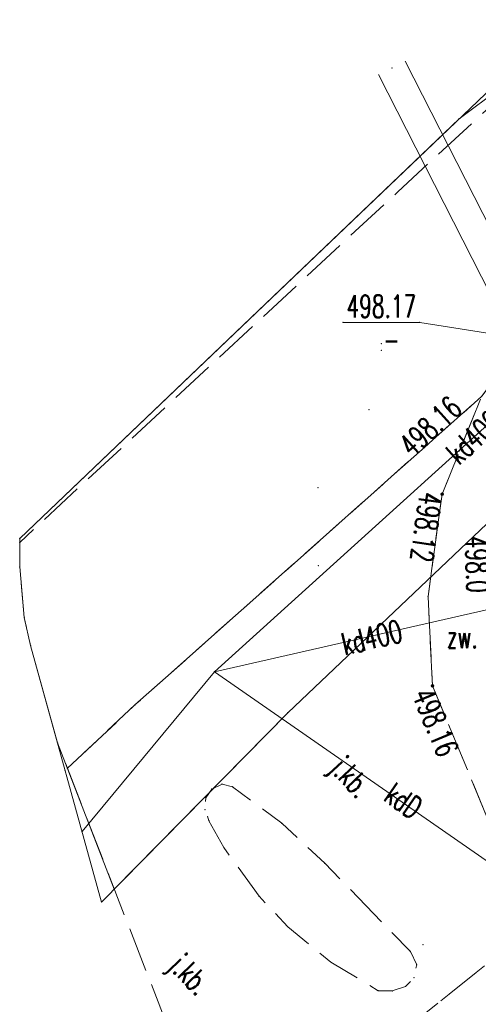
# Model space of a CAD drawing. Header units: metres. Extents: x 7422311 to 7422914, y 5495352 to 5495886.
# Tile 2 of 22: x 7422311 to 7422326, y 5495803 to 5495836. Entities that reach past the tile are written whole.
import ezdxf
from ezdxf.enums import TextEntityAlignment as Align

# ---------------------------------------------------------------- set-up
doc = ezdxf.new("R2010")
doc.units = ezdxf.units.M
doc.linetypes.add('L_0_06', pattern=[2, 1.5, -0.5])
doc.layers.get('0').update_dxf_attribs({"linetype": 'CONTINUOUS', "lineweight": 18})
for name, color, linetype, lineweight in [('EGB_DzialkaEwidencyjna', 7, 'CONTINUOUS', 18), ('GES_PrzewodElektroenergetyczny', 1, 'CONTINUOUS', 18), ('GES_PrzewodKanalizacyjny', 36, 'CONTINUOUS', 18), ('GES_Rzedna', 7, 'CONTINUOUS', 18), ('OT_Komunikacja', 7, 'CONTINUOUS', 18), ('OT_Rzedna', 7, 'CONTINUOUS', 18)]:
    doc.layers.add(name, color=color, linetype=linetype, lineweight=lineweight)
doc.styles.get("Standard").update_dxf_attribs({"font": 'simplex.shx'})

# ---------------------------------------------------------------- blocks, each defined once
blk = doc.blocks.new('L_0_02_2')
at = {"color": 0}
blk.add_point((0, 0), dxfattribs=at)
blk = doc.blocks.new('L_0_02_1')
at = {"color": 0}
blk.add_point((0, 0), dxfattribs=at)
blk = doc.blocks.new('OTRS')
at = {"linetype": 'Continuous', "lineweight": 13}
blk.add_hatch(color=0, dxfattribs=at).paths.add_polyline_path([(0, -0.091, 1), (0, 0.091, 1)])
at = {"color": 0, "linetype": 'Continuous', "lineweight": 13}
blk.add_circle((0, 0), 0.0906, dxfattribs=at)

msp = doc.modelspace()

# ---------------------------------------------------------------- linework, layer by layer
for p in [(7422323.424, 5495834.567), (7422323.424, 5495834.567), (7422325.676, 5495832.86), (7422323.624, 5495830.417), (7422323.624, 5495830.417), (7422321.78, 5495826.041), (7422324.358, 5495826.041), (7422323.069, 5495825.329), (7422323.069, 5495825.104), (7422322.654, 5495823.117), (7422320.944, 5495820.507), (7422325.104, 5495820.287), (7422325.104, 5495820.287), (7422325.104, 5495820.287), (7422325.104, 5495820.287), (7422310.951, 5495818.806), (7422310.951, 5495818.672), (7422310.954, 5495817.849), (7422320.954, 5495817.887), (7422324.634, 5495816.857), (7422324.634, 5495816.857), (7422324.634, 5495816.857), (7422324.634, 5495816.857), (7422311.106, 5495816.151), (7422311.316, 5495815.221), (7422317.474, 5495814.337), (7422317.474, 5495814.337), (7422317.474, 5495814.337), (7422317.474, 5495814.337), (7422317.474, 5495814.337), (7422317.474, 5495814.337), (7422324.784, 5495813.867), (7422324.784, 5495813.867), (7422324.784, 5495813.867), (7422324.784, 5495813.867), (7422314.814, 5495813.227), (7422314.814, 5495813.227), (7422314.814, 5495813.227), (7422314.814, 5495813.227), (7422319.934, 5495812.967), (7422319.934, 5495812.967), (7422319.934, 5495812.967), (7422319.934, 5495812.967), (7422319.934, 5495812.967), (7422319.934, 5495812.967), (7422319.934, 5495812.967), (7422319.934, 5495812.967), (7422312.219, 5495811.958), (7422312.474, 5495811.037), (7422312.549, 5495811.108), (7422317.734, 5495810.577), (7422317.734, 5495810.577), (7422317.384, 5495810.407), (7422317.384, 5495810.407), (7422317.384, 5495810.407), (7422318.084, 5495810.487), (7422318.084, 5495810.487), (7422317.184, 5495810.117), (7422317.184, 5495810.117), (7422317.164, 5495809.717), (7422317.164, 5495809.717), (7422317.294, 5495809.347), (7422317.294, 5495809.347), (7422319.734, 5495809.267), (7422319.734, 5495809.267), (7422313.041, 5495808.984), (7422317.794, 5495808.447), (7422317.794, 5495808.447), (7422321.174, 5495807.927), (7422321.174, 5495807.927), (7422314.122, 5495807.062), (7422313.694, 5495806.626), (7422318.974, 5495806.817), (7422318.974, 5495806.817), (7422319.934, 5495805.797), (7422319.934, 5495805.797), (7422324.044, 5495804.967), (7422324.044, 5495804.967), (7422324.464, 5495805.197), (7422321.374, 5495804.617), (7422321.374, 5495804.617), (7422324.254, 5495804.527), (7422324.254, 5495804.527), (7422324.164, 5495804.097), (7422324.164, 5495804.097), (7422322.964, 5495803.657), (7422322.964, 5495803.657), (7422323.434, 5495803.647), (7422323.434, 5495803.647), (7422323.884, 5495803.797), (7422323.884, 5495803.797)]:
    msp.add_point(p)
at = {"layer": 'EGB_DzialkaEwidencyjna', "linetype": 'CONTINUOUS', "lineweight": 18}
for p, q in [((7422319.934, 5495812.967), (7422389.764, 5495879.209)), ((7422389.086, 5495878.566), (7422319.934, 5495812.967)), ((7422343.914, 5495850.267), (7422310.951, 5495818.806)), ((7422325.676, 5495832.86), (7422330.754, 5495836.657)), ((7422310.951, 5495818.806), (7422325.676, 5495832.86)), ((7422310.954, 5495817.849), (7422310.951, 5495818.806)), ((7422311.106, 5495816.151), (7422310.954, 5495817.849)), ((7422311.316, 5495815.221), (7422311.106, 5495816.151)), ((7422311.316, 5495815.221), (7422313.694, 5495806.626)), ((7422312.219, 5495811.958), (7422311.316, 5495815.221)), ((7422319.934, 5495812.967), (7422313.694, 5495806.626)), ((7422319.934, 5495812.967), (7422314.122, 5495807.062)), ((7422314.122, 5495807.062), (7422312.219, 5495811.958))]:
    msp.add_line(p, q, dxfattribs=at)
at = {"layer": 'GES_PrzewodElektroenergetyczny', "lineweight": 18}
for p, q in [((7422323.87, 5495834.794), (7422331.71, 5495819.374)), ((7422322.979, 5495834.341), (7422330.819, 5495818.921))]:
    msp.add_line(p, q, dxfattribs=at)
at = {"layer": 'GES_PrzewodKanalizacyjny', "color": 36, "linetype": 'Continuous', "lineweight": 18, "flags": 128}
for points in [[(7422352.444, 5495846.937), (7422331.204, 5495826.747), (7422317.474, 5495814.337), (7422313.041, 5495808.984)], [(7422463.144, 5495844.657), (7422447.174, 5495838.307), (7422396.35, 5495819.815), (7422376.694, 5495812.343), (7422340.908, 5495798.066), (7422317.474, 5495814.337)], [(7422327.826, 5495816.696), (7422317.474, 5495814.337)]]:
    msp.add_lwpolyline(points, dxfattribs=at)
at = {"layer": 'GES_Rzedna', "color": 7, "linetype": 'Continuous', "lineweight": 13, "flags": 128}
msp.add_lwpolyline([(7422321.78, 5495826.041), (7422324.358, 5495826.041), (7422327.694, 5495825.517)], dxfattribs=at)
at = {"layer": 'OT_Komunikacja', "color": 7, "linetype": 'L_0_06', "lineweight": 18, "flags": 128}
for points in [[(7422312.219, 5495811.958), (7422311.316, 5495815.221), (7422311.106, 5495816.151), (7422310.954, 5495817.849), (7422310.951, 5495818.672), (7422323.624, 5495830.417), (7422328.777, 5495835.179), (7422330.754, 5495836.657), (7422333.995, 5495840), (7422335.874, 5495841.737), (7422343.994, 5495849.257), (7422348.514, 5495853.467), (7422351.374, 5495856.097), (7422355.394, 5495859.807), (7422364.457, 5495868.191), (7422385.064, 5495876.872), (7422382.384, 5495874.257), (7422381.034, 5495872.807), (7422380.384, 5495872.037), (7422380.214, 5495872.197), (7422374.724, 5495867.877), (7422365.734, 5495860.717), (7422365.914, 5495860.537), (7422359.854, 5495854.967), (7422353.034, 5495848.647), (7422352.784, 5495848.237), (7422352.544, 5495848.577), (7422344.524, 5495841.127), (7422331.904, 5495829.407), (7422327.944, 5495825.737), (7422328.104, 5495825.567), (7422327.354, 5495824.797), (7422326.424, 5495823.557), (7422314.814, 5495813.227), (7422312.549, 5495811.108)], [(7422324.784, 5495813.867), (7422324.634, 5495816.857), (7422325.104, 5495820.287), (7422326.424, 5495823.557), (7422327.354, 5495824.797), (7422328.104, 5495825.567), (7422332.074, 5495829.237), (7422333.614, 5495830.447), (7422335.374, 5495831.447), (7422337.274, 5495832.227), (7422329.244, 5495823.967), (7422327.414, 5495821.537), (7422326.664, 5495818.937), (7422326.714, 5495816.147), (7422327.334, 5495813.477), (7422328.444, 5495809.187), (7422330.174, 5495806.477), (7422328.484, 5495806.047), (7422326.594, 5495809.507)], [(7422325.104, 5495820.287), (7422324.634, 5495816.857), (7422324.784, 5495813.867), (7422326.594, 5495809.507), (7422328.484, 5495806.047), (7422319.534, 5495798.907), (7422316.735, 5495800.338), (7422312.549, 5495811.108), (7422314.814, 5495813.227), (7422326.424, 5495823.557)], [(7422317.384, 5495810.407), (7422317.734, 5495810.577), (7422318.084, 5495810.487), (7422319.734, 5495809.267), (7422321.174, 5495807.927), (7422324.044, 5495804.967), (7422324.254, 5495804.527), (7422324.164, 5495804.097), (7422323.884, 5495803.797), (7422323.434, 5495803.647), (7422322.964, 5495803.657), (7422321.374, 5495804.617), (7422319.934, 5495805.797), (7422318.974, 5495806.817), (7422317.794, 5495808.447), (7422317.294, 5495809.347), (7422317.164, 5495809.717), (7422317.184, 5495810.117)]]:
    msp.add_lwpolyline(points, close=True, dxfattribs=at)
msp.add_lwpolyline([(7422328.484, 5495806.047), (7422330.384, 5495804.057), (7422332.23, 5495802.95), (7422334.669, 5495801.641), (7422336.513, 5495801.066), (7422341.47, 5495800.355), (7422344.973, 5495800.558), (7422347.595, 5495800.914), (7422358.914, 5495804.89), (7422364.994, 5495806.947), (7422369.404, 5495800.357), (7422361.097, 5495796.765), (7422360.657, 5495794.413), (7422361.182, 5495791.063), (7422361.964, 5495789.189), (7422360.854, 5495788.957), (7422358.58, 5495788.487), (7422357.815, 5495790.193), (7422355.745, 5495794.858), (7422350.111, 5495792.168), (7422348.257, 5495789.402), (7422347.474, 5495788.037), (7422345.553, 5495786.838), (7422339.994, 5495787.499), (7422340.124, 5495787.846, 0.051197), (7422340.16, 5495788.944, 0.051197), (7422339.972, 5495790.026, 0.089478), (7422338.551, 5495791.565, 0.089478), (7422336.682, 5495792.51), (7422327.938, 5495795.271), (7422325.464, 5495795.997), (7422319.534, 5495798.907)], format="xyb", close=True, dxfattribs=at)
at = {"layer": 'OT_Rzedna'}
for p in [(7422325.104, 5495820.287), (7422324.784, 5495813.867)]:
    msp.add_point(p, dxfattribs=at)

# ---------------------------------------------------------------- block references
at = {"layer": 'EGB_DzialkaEwidencyjna', "color": 7, "linetype": 'Continuous'}
for name, p, xscale, yscale, zscale, rotation in [('L_0_02_2', (7422325.676, 5495832.86), 0.5, 0.5, 0.5, 223.66), ('L_0_02_1', (7422325.676, 5495832.86), 0.5, 0.5, 0.5, 36.78999999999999), ('L_0_02_2', (7422310.951, 5495818.806), 0.5, 0.5, 0.5, 270.22), ('L_0_02_1', (7422310.951, 5495818.806), 0.5, 0.5, 0.5, 43.66), ('L_0_02_2', (7422310.954, 5495817.849), 0.4999999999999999, 0.4999999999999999, 0.4999999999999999, 275.1100000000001), ('L_0_02_1', (7422310.954, 5495817.849), 0.5, 0.5, 0.5, 90.22), ('L_0_02_2', (7422311.106, 5495816.151), 0.5, 0.5, 0.5, 282.73), ('L_0_02_1', (7422311.106, 5495816.151), 0.5, 0.5, 0.5, 95.11), ('L_0_02_2', (7422311.316, 5495815.221), 0.5, 0.5, 0.5, 285.46), ('L_0_02_1', (7422311.316, 5495815.221), 0.4999999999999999, 0.4999999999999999, 0.4999999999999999, 102.73), ('L_0_02_2', (7422319.934, 5495812.967), 0.4999999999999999, 0.4999999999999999, 0.4999999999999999, 43.49), ('L_0_02_1', (7422319.934, 5495812.967), 0.4999999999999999, 0.4999999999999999, 0.4999999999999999, 225.46), ('L_0_02_2', (7422319.934, 5495812.967), 0.5, 0.5, 0.5, 298.0600000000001), ('L_0_02_1', (7422319.934, 5495812.967), 0.4999999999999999, 0.4999999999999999, 0.4999999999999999, 43.49), ('L_0_02_2', (7422312.219, 5495811.958), 0.5, 0.5, 0.5, 291.24), ('L_0_02_1', (7422312.219, 5495811.958), 0.5, 0.5, 0.5, 105.46), ('L_0_02_2', (7422314.122, 5495807.062), 0.4999999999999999, 0.4999999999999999, 0.4999999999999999, 45.46), ('L_0_02_1', (7422314.122, 5495807.062), 0.5, 0.5, 0.5, 111.24)]:
    msp.add_blockref(name, p, dxfattribs=dict(at, xscale=xscale, yscale=yscale, zscale=zscale, rotation=rotation))
at = {"layer": 'OT_Rzedna', "linetype": 'Continuous', "xscale": 0.5, "yscale": 0.5, "zscale": 0.5}
for p in [(7422325.104, 5495820.287), (7422324.784, 5495813.867)]:
    msp.add_blockref('OTRS', p, dxfattribs=at)

# ---------------------------------------------------------------- texts
at = {"layer": 'GES_PrzewodKanalizacyjny', "color": 36, "lineweight": 15, "width": 0.66}
for s, rotation, p in [('kd400', 42.1, (7422326.171, 5495822.198)), ('kd400', 13.4, (7422322.747, 5495815.485)), ('kdD', 325, (7422323.812, 5495810.018))]:
    msp.add_text(s, height=0.75, rotation=rotation, dxfattribs=at).set_placement(p, align=Align.MIDDLE_CENTER)
at = {"layer": 'GES_Rzedna', "color": 36, "lineweight": 15, "width": 0.66}
for s, p in [('498.17', (7422323.069, 5495825.979)), ('  -', (7422323.069, 5495824.854))]:
    msp.add_text(s, height=0.75, dxfattribs=at).set_placement(p, align=Align.BOTTOM_CENTER)
at = {"layer": 'OT_Komunikacja', "color": 7, "lineweight": 15, "width": 0.66}
msp.add_text('zw.', height=0.75, dxfattribs=at).set_placement((7422325.782, 5495815.509), align=Align.MIDDLE_CENTER)
for rotation, p in [(313.3, (7422322.053, 5495810.824)), (314.4, (7422316.661, 5495804.211))]:
    msp.add_text('j.kb.', height=0.75, rotation=rotation, dxfattribs=at).set_placement(p, align=Align.MIDDLE_CENTER)
at = {"layer": 'OT_Rzedna', "color": 7, "lineweight": 15, "width": 0.66}
msp.add_text('498.16', height=0.75, rotation=42.4, dxfattribs=at).set_placement((7422324.252, 5495821.331), align=Align.BOTTOM_LEFT)
for s, rotation, p in [('498.12', 262.2, (7422325.104, 5495820.287)), ('498.0', 271.7, (7422326.633, 5495818.905)), ('498.16', 292.5, (7422324.784, 5495813.867))]:
    msp.add_text(s, height=0.75, rotation=rotation, dxfattribs=at).set_placement(p, align=Align.TOP_LEFT)

doc.saveas('drawing.dxf')
